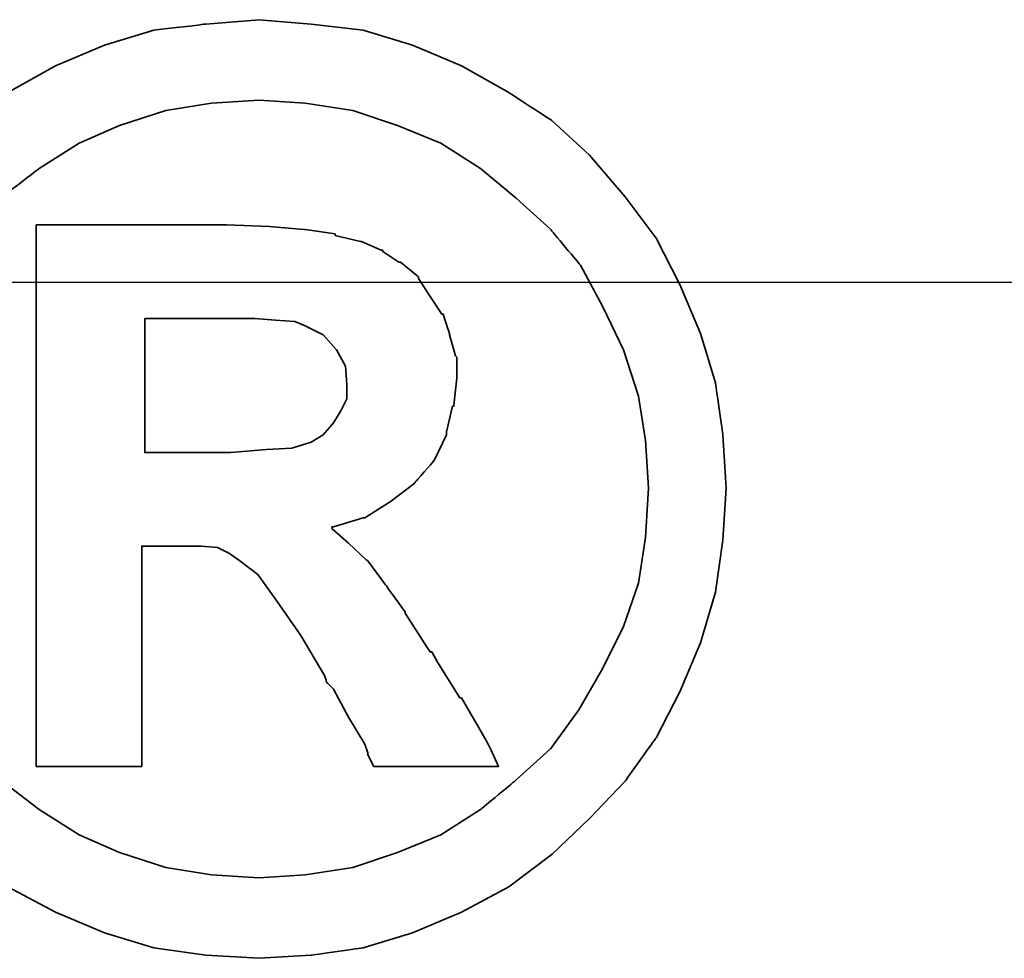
# Model space of a CAD drawing. Header units: millimetres. Extents: x -11 to 266, y -112 to -32.
# Tile 17 of 49: x 190.183 to 190.422, y -91.061 to -90.833. Entities that reach past the tile are written whole.
import ezdxf

# ---------------------------------------------------------------- set-up
doc = ezdxf.new("R2010")
doc.units = ezdxf.units.MM
doc.header["$LTSCALE"] = 0.15
for name, color, linetype in [('DIM', 4, 'CONTINUOUS'), ('layer 1', 7, 'CONTINUOUS'), ('OUT', 3, 'CONTINUOUS')]:
    doc.layers.add(name, color=color, linetype=linetype)

# ---------------------------------------------------------------- blocks, each defined once
blk = doc.blocks.new('TBI MOTION logo(完整正式版)')
at = {"layer": 'layer 1', "color": 22, "lineweight": 35}
for points, knots in [([(-91.89366, 20.43624), (-91.89366, 20.43624), (-91.91351, 20.77862), (-91.91351, 20.77862), (-91.91351, 20.77862), (-91.91351, 20.77862), (-91.96114, 21.11206), (-91.96114, 21.11206), (-91.96114, 21.11206), (-91.96114, 21.11206), (-92.05641, 21.42764), (-92.05641, 21.42764), (-92.05641, 21.42764), (-92.05641, 21.42764), (-92.18939, 21.74124), (-92.18939, 21.74124), (-92.18939, 21.74124), (-92.18939, 21.74124), (-92.34222, 22.03697), (-92.34222, 22.03697), (-92.34222, 22.03697), (-92.34222, 22.03697), (-92.5407, 22.30294), (-92.5407, 22.30294), (-92.5407, 22.30294), (-92.5407, 22.30294), (-92.76895, 22.5689), (-92.76895, 22.5689), (-92.76895, 22.5689), (-92.76895, 22.5689), (-93.00713, 22.78921), (-93.00713, 22.78921), (-93.00713, 22.78921), (-93.00713, 22.78921), (-93.285, 22.96982), (-93.285, 22.96982), (-93.285, 22.96982), (-93.285, 22.96982), (-93.58867, 23.14051), (-93.58867, 23.14051), (-93.58867, 23.14051), (-93.58867, 23.14051), (-93.90227, 23.2735), (-93.90227, 23.2735), (-93.90227, 23.2735), (-93.90227, 23.2735), (-94.21785, 23.36877), (-94.21785, 23.36877), (-94.21785, 23.36877), (-94.21785, 23.36877), (-94.55129, 23.40846), (-94.55129, 23.40846), (-94.55129, 23.40846), (-94.55129, 23.40846), (-94.88474, 23.43625), (-94.88474, 23.43625), (-94.88474, 23.43625), (-94.88474, 23.43625), (-95.22612, 23.40846), (-95.22612, 23.40846), (-95.22612, 23.40846), (-95.22612, 23.40846), (-95.55956, 23.36877), (-95.55956, 23.36877), (-95.55956, 23.36877), (-95.55956, 23.36877), (-95.87515, 23.2735), (-95.87515, 23.2735), (-95.87515, 23.2735), (-95.87515, 23.2735), (-96.18973, 23.14051), (-96.18973, 23.14051), (-96.18973, 23.14051), (-96.18973, 23.14051), (-96.4944, 22.96982), (-96.4944, 22.96982), (-96.4944, 22.96982), (-96.4944, 22.96982), (-96.77028, 22.78921), (-96.77028, 22.78921), (-96.77028, 22.78921), (-96.77028, 22.78921), (-97.00846, 22.5689), (-97.00846, 22.5689), (-97.00846, 22.5689), (-97.00846, 22.5689), (-97.23671, 22.30294), (-97.23671, 22.30294), (-97.23671, 22.30294), (-97.23671, 22.30294), (-97.43618, 22.03697), (-97.43618, 22.03697), (-97.43618, 22.03697), (-97.43618, 22.03697), (-97.58901, 21.74124), (-97.58901, 21.74124), (-97.58901, 21.74124), (-97.58901, 21.74124), (-97.72298, 21.42764), (-97.72298, 21.42764), (-97.72298, 21.42764), (-97.72298, 21.42764), (-97.81825, 21.11206), (-97.81825, 21.11206), (-97.81825, 21.11206), (-97.81825, 21.11206), (-97.86589, 20.77862), (-97.86589, 20.77862), (-97.86589, 20.77862), (-97.86589, 20.77862), (-97.88375, 20.43624), (-97.88375, 20.43624), (-97.88375, 20.43624), (-97.88375, 20.43624), (-97.86589, 20.1028), (-97.86589, 20.1028), (-97.86589, 20.1028), (-97.86589, 20.1028), (-97.81825, 19.77035), (-97.81825, 19.77035), (-97.81825, 19.77035), (-97.81825, 19.77035), (-97.72298, 19.44583), (-97.72298, 19.44583), (-97.72298, 19.44583), (-97.72298, 19.44583), (-97.58901, 19.13224), (-97.58901, 19.13224), (-97.58901, 19.13224), (-97.58901, 19.13224), (-97.43618, 18.83749), (-97.43618, 18.83749), (-97.43618, 18.83749), (-97.43618, 18.83749), (-97.23671, 18.55963), (-97.23671, 18.55963), (-97.23671, 18.55963), (-97.23671, 18.55963), (-97.00846, 18.32145), (-97.00846, 18.32145), (-97.00846, 18.32145), (-97.00846, 18.32145), (-96.77028, 18.0932), (-96.77028, 18.0932), (-96.77028, 18.0932), (-96.77028, 18.0932), (-96.4944, 17.88381), (-96.4944, 17.88381), (-96.4944, 17.88381), (-96.4944, 17.88381), (-96.18973, 17.72205), (-96.18973, 17.72205), (-96.18973, 17.72205), (-96.18973, 17.72205), (-95.87515, 17.58906), (-95.87515, 17.58906), (-95.87515, 17.58906), (-95.87515, 17.58906), (-95.55956, 17.4938), (-95.55956, 17.4938), (-95.55956, 17.4938), (-95.55956, 17.4938), (-95.22612, 17.44616), (-95.22612, 17.44616), (-95.22612, 17.44616), (-95.22612, 17.44616), (-94.88474, 17.42631), (-94.88474, 17.42631), (-94.88474, 17.42631), (-94.88474, 17.42631), (-94.55129, 17.44616), (-94.55129, 17.44616), (-94.55129, 17.44616), (-94.55129, 17.44616), (-94.21785, 17.4938), (-94.21785, 17.4938), (-94.21785, 17.4938), (-94.21785, 17.4938), (-93.90227, 17.58906), (-93.90227, 17.58906), (-93.90227, 17.58906), (-93.90227, 17.58906), (-93.58867, 17.72205), (-93.58867, 17.72205), (-93.58867, 17.72205), (-93.58867, 17.72205), (-93.285, 17.88381), (-93.285, 17.88381), (-93.285, 17.88381), (-93.285, 17.88381), (-93.00713, 18.0932), (-93.00713, 18.0932), (-93.00713, 18.0932), (-93.00713, 18.0932), (-92.76895, 18.32145), (-92.76895, 18.32145), (-92.76895, 18.32145), (-92.76895, 18.32145), (-92.5407, 18.55963), (-92.5407, 18.55963), (-92.5407, 18.55963), (-92.5407, 18.55963), (-92.34222, 18.83749), (-92.34222, 18.83749), (-92.34222, 18.83749), (-92.34222, 18.83749), (-92.18939, 19.13224), (-92.18939, 19.13224), (-92.18939, 19.13224), (-92.18939, 19.13224), (-92.05641, 19.44583), (-92.05641, 19.44583), (-92.05641, 19.44583), (-92.05641, 19.44583), (-91.96114, 19.77035), (-91.96114, 19.77035), (-91.96114, 19.77035), (-91.96114, 19.77035), (-91.91351, 20.1028), (-91.91351, 20.1028), (-91.91351, 20.1028), (-91.91351, 20.1028), (-91.89366, 20.43624), (-91.89366, 20.43624)], [0, 0, 0, 0, 0.0178571, 0.0178571, 0.0178571, 0.0178572, 0.0357143, 0.0357143, 0.0357143, 0.0357143, 0.0535714, 0.0535714, 0.0535714, 0.0535714, 0.0714286, 0.0714286, 0.0714286, 0.0714286, 0.0892857, 0.0892857, 0.0892857, 0.0892857, 0.1071429, 0.1071429, 0.1071429, 0.1071429, 0.125, 0.125, 0.125, 0.125, 0.1428571, 0.1428571, 0.1428571, 0.1428572, 0.1607143, 0.1607143, 0.1607143, 0.1607143, 0.1785714, 0.1785714, 0.1785714, 0.1785714, 0.1964286, 0.1964286, 0.1964286, 0.1964286, 0.2142857, 0.2142857, 0.2142857, 0.2142857, 0.2321429, 0.2321429, 0.2321429, 0.2321429, 0.25, 0.25, 0.25, 0.25, 0.2678571, 0.2678571, 0.2678571, 0.2678572, 0.2857143, 0.2857143, 0.2857143, 0.2857143, 0.3035714, 0.3035714, 0.3035714, 0.3035714, 0.3214286, 0.3214286, 0.3214286, 0.3214286, 0.3392857, 0.3392857, 0.3392857, 0.3392857, 0.3571429, 0.3571429, 0.3571429, 0.3571429, 0.375, 0.375, 0.375, 0.375, 0.3928571, 0.3928571, 0.3928571, 0.3928572, 0.4107143, 0.4107143, 0.4107143, 0.4107143, 0.4285714, 0.4285714, 0.4285714, 0.4285714, 0.4464286, 0.4464286, 0.4464286, 0.4464286, 0.4642857, 0.4642857, 0.4642857, 0.4642857, 0.4821429, 0.4821429, 0.4821429, 0.4821429, 0.5, 0.5, 0.5, 0.5, 0.5178571, 0.5178571, 0.5178571, 0.5178572, 0.5357143, 0.5357143, 0.5357143, 0.5357143, 0.5535714, 0.5535714, 0.5535714, 0.5535714, 0.5714286, 0.5714286, 0.5714286, 0.5714286, 0.5892857, 0.5892857, 0.5892857, 0.5892857, 0.6071429, 0.6071429, 0.6071429, 0.6071429, 0.625, 0.625, 0.625, 0.625, 0.6428571, 0.6428571, 0.6428571, 0.6428572, 0.6607143, 0.6607143, 0.6607143, 0.6607143, 0.6785714, 0.6785714, 0.6785714, 0.6785714, 0.6964286, 0.6964286, 0.6964286, 0.6964286, 0.7142857, 0.7142857, 0.7142857, 0.7142857, 0.7321429, 0.7321429, 0.7321429, 0.7321429, 0.75, 0.75, 0.75, 0.75, 0.7678571, 0.7678571, 0.7678571, 0.7678572, 0.7857143, 0.7857143, 0.7857143, 0.7857143, 0.8035714, 0.8035714, 0.8035714, 0.8035714, 0.8214286, 0.8214286, 0.8214286, 0.8214286, 0.8392857, 0.8392857, 0.8392857, 0.8392857, 0.8571429, 0.8571429, 0.8571429, 0.8571429, 0.875, 0.875, 0.875, 0.875, 0.8928571, 0.8928571, 0.8928571, 0.8928572, 0.9107143, 0.9107143, 0.9107143, 0.9107143, 0.9285714, 0.9285714, 0.9285714, 0.9285714, 0.9464286, 0.9464286, 0.9464286, 0.9464286, 0.9642857, 0.9642857, 0.9642857, 0.9642857, 0.9821429, 0.9821429, 0.9821429, 0.9821429, 1, 1, 1, 1]), ([(-92.38986, 20.43624), (-92.38986, 20.43624), (-92.40871, 20.74091), (-92.40871, 20.74091), (-92.40871, 20.74091), (-92.40871, 20.74091), (-92.45536, 21.02672), (-92.45536, 21.02672), (-92.45536, 21.02672), (-92.45536, 21.02672), (-92.55063, 21.32245), (-92.55063, 21.32245), (-92.55063, 21.32245), (-92.55063, 21.32245), (-92.68361, 21.59833), (-92.68361, 21.59833), (-92.68361, 21.59833), (-92.68361, 21.59833), (-92.82651, 21.86429), (-92.82651, 21.86429), (-92.82651, 21.86429), (-92.82651, 21.86429), (-93.01705, 22.09255), (-93.01705, 22.09255), (-93.01705, 22.09255), (-93.01705, 22.09255), (-93.23736, 22.29301), (-93.23736, 22.29301), (-93.23736, 22.29301), (-93.23736, 22.29301), (-93.46561, 22.48355), (-93.46561, 22.48355), (-93.46561, 22.48355), (-93.46561, 22.48355), (-93.72165, 22.6463), (-93.72165, 22.6463), (-93.72165, 22.6463), (-93.72165, 22.6463), (-93.99754, 22.75944), (-93.99754, 22.75944), (-93.99754, 22.75944), (-93.99754, 22.75944), (-94.28335, 22.85471), (-94.28335, 22.85471), (-94.28335, 22.85471), (-94.28335, 22.85471), (-94.589, 22.90234), (-94.589, 22.90234), (-94.589, 22.90234), (-94.589, 22.90234), (-94.88474, 22.92219), (-94.88474, 22.92219), (-94.88474, 22.92219), (-94.88474, 22.92219), (-95.1894, 22.90234), (-95.1894, 22.90234), (-95.1894, 22.90234), (-95.1894, 22.90234), (-95.48315, 22.85471), (-95.48315, 22.85471), (-95.48315, 22.85471), (-95.48315, 22.85471), (-95.77988, 22.75944), (-95.77988, 22.75944), (-95.77988, 22.75944), (-95.77988, 22.75944), (-96.03691, 22.6463), (-96.03691, 22.6463), (-96.03691, 22.6463), (-96.03691, 22.6463), (-96.29394, 22.48355), (-96.29394, 22.48355), (-96.29394, 22.48355), (-96.29394, 22.48355), (-96.54203, 22.29301), (-96.54203, 22.29301), (-96.54203, 22.29301), (-96.54203, 22.29301), (-96.75937, 22.09255), (-96.75937, 22.09255), (-96.75937, 22.09255), (-96.75937, 22.09255), (-96.9509, 21.86429), (-96.9509, 21.86429), (-96.9509, 21.86429), (-96.9509, 21.86429), (-97.0938, 21.59833), (-97.0938, 21.59833), (-97.0938, 21.59833), (-97.0938, 21.59833), (-97.21686, 21.32245), (-97.21686, 21.32245), (-97.21686, 21.32245), (-97.21686, 21.32245), (-97.32206, 21.02672), (-97.32206, 21.02672), (-97.32206, 21.02672), (-97.32206, 21.02672), (-97.36076, 20.74091), (-97.36076, 20.74091), (-97.36076, 20.74091), (-97.36076, 20.74091), (-97.37961, 20.43624), (-97.37961, 20.43624), (-97.37961, 20.43624), (-97.37961, 20.43624), (-97.36076, 20.12165), (-97.36076, 20.12165), (-97.36076, 20.12165), (-97.36076, 20.12165), (-97.32206, 19.82791), (-97.32206, 19.82791), (-97.32206, 19.82791), (-97.32206, 19.82791), (-97.21686, 19.55102), (-97.21686, 19.55102), (-97.21686, 19.55102), (-97.21686, 19.55102), (-97.0938, 19.28407), (-97.0938, 19.28407), (-97.0938, 19.28407), (-97.0938, 19.28407), (-96.94098, 19.01811), (-96.94098, 19.01811), (-96.94098, 19.01811), (-96.94098, 19.01811), (-96.75937, 18.77001), (-96.75937, 18.77001), (-96.75937, 18.77001), (-96.75937, 18.77001), (-96.54203, 18.56955), (-96.54203, 18.56955), (-96.54203, 18.56955), (-96.54203, 18.56955), (-96.29394, 18.37901), (-96.29394, 18.37901), (-96.29394, 18.37901), (-96.29394, 18.37901), (-96.03691, 18.21725), (-96.03691, 18.21725), (-96.03691, 18.21725), (-96.03691, 18.21725), (-95.77988, 18.10412), (-95.77988, 18.10412), (-95.77988, 18.10412), (-95.77988, 18.10412), (-95.48315, 18.00786), (-95.48315, 18.00786), (-95.48315, 18.00786), (-95.48315, 18.00786), (-95.1894, 17.96022), (-95.1894, 17.96022), (-95.1894, 17.96022), (-95.1894, 17.96022), (-94.88474, 17.94137), (-94.88474, 17.94137), (-94.88474, 17.94137), (-94.88474, 17.94137), (-94.589, 17.96022), (-94.589, 17.96022), (-94.589, 17.96022), (-94.589, 17.96022), (-94.28335, 18.00786), (-94.28335, 18.00786), (-94.28335, 18.00786), (-94.28335, 18.00786), (-93.99754, 18.10412), (-93.99754, 18.10412), (-93.99754, 18.10412), (-93.99754, 18.10412), (-93.72165, 18.21725), (-93.72165, 18.21725), (-93.72165, 18.21725), (-93.72165, 18.21725), (-93.46561, 18.37901), (-93.46561, 18.37901), (-93.46561, 18.37901), (-93.46561, 18.37901), (-93.23736, 18.56955), (-93.23736, 18.56955), (-93.23736, 18.56955), (-93.23736, 18.56955), (-93.01705, 18.77001), (-93.01705, 18.77001), (-93.01705, 18.77001), (-93.01705, 18.77001), (-92.83644, 19.01811), (-92.83644, 19.01811), (-92.83644, 19.01811), (-92.83644, 19.01811), (-92.68361, 19.28407), (-92.68361, 19.28407), (-92.68361, 19.28407), (-92.68361, 19.28407), (-92.55063, 19.55102), (-92.55063, 19.55102), (-92.55063, 19.55102), (-92.55063, 19.55102), (-92.45536, 19.82791), (-92.45536, 19.82791), (-92.45536, 19.82791), (-92.45536, 19.82791), (-92.40871, 20.12165), (-92.40871, 20.12165), (-92.40871, 20.12165), (-92.40871, 20.12165), (-92.38986, 20.43624), (-92.38986, 20.43624)], [0, 0, 0, 0, 0.0192308, 0.0192308, 0.0192308, 0.0192308, 0.0384615, 0.0384615, 0.0384615, 0.0384615, 0.0576923, 0.0576923, 0.0576923, 0.0576923, 0.0769231, 0.0769231, 0.0769231, 0.0769231, 0.0961538, 0.0961538, 0.0961538, 0.0961539, 0.1153846, 0.1153846, 0.1153846, 0.1153846, 0.1346154, 0.1346154, 0.1346154, 0.1346154, 0.1538462, 0.1538462, 0.1538462, 0.1538462, 0.1730769, 0.1730769, 0.1730769, 0.1730769, 0.1923077, 0.1923077, 0.1923077, 0.1923077, 0.2115385, 0.2115385, 0.2115385, 0.2115385, 0.2307692, 0.2307692, 0.2307692, 0.2307692, 0.25, 0.25, 0.25, 0.25, 0.2692308, 0.2692308, 0.2692308, 0.2692308, 0.2884615, 0.2884615, 0.2884615, 0.2884615, 0.3076923, 0.3076923, 0.3076923, 0.3076923, 0.3269231, 0.3269231, 0.3269231, 0.3269231, 0.3461538, 0.3461538, 0.3461538, 0.3461539, 0.3653846, 0.3653846, 0.3653846, 0.3653846, 0.3846154, 0.3846154, 0.3846154, 0.3846154, 0.4038462, 0.4038462, 0.4038462, 0.4038462, 0.4230769, 0.4230769, 0.4230769, 0.4230769, 0.4423077, 0.4423077, 0.4423077, 0.4423077, 0.4615385, 0.4615385, 0.4615385, 0.4615385, 0.4807692, 0.4807692, 0.4807692, 0.4807692, 0.5, 0.5, 0.5, 0.5, 0.5192308, 0.5192308, 0.5192308, 0.5192308, 0.5384615, 0.5384615, 0.5384615, 0.5384615, 0.5576923, 0.5576923, 0.5576923, 0.5576923, 0.5769231, 0.5769231, 0.5769231, 0.5769231, 0.5961538, 0.5961538, 0.5961538, 0.5961539, 0.6153846, 0.6153846, 0.6153846, 0.6153846, 0.6346154, 0.6346154, 0.6346154, 0.6346154, 0.6538462, 0.6538462, 0.6538462, 0.6538462, 0.6730769, 0.6730769, 0.6730769, 0.6730769, 0.6923077, 0.6923077, 0.6923077, 0.6923077, 0.7115385, 0.7115385, 0.7115385, 0.7115385, 0.7307692, 0.7307692, 0.7307692, 0.7307692, 0.75, 0.75, 0.75, 0.75, 0.7692308, 0.7692308, 0.7692308, 0.7692308, 0.7884615, 0.7884615, 0.7884615, 0.7884615, 0.8076923, 0.8076923, 0.8076923, 0.8076923, 0.8269231, 0.8269231, 0.8269231, 0.8269231, 0.8461538, 0.8461538, 0.8461538, 0.8461539, 0.8653846, 0.8653846, 0.8653846, 0.8653846, 0.8846154, 0.8846154, 0.8846154, 0.8846154, 0.9038462, 0.9038462, 0.9038462, 0.9038462, 0.9230769, 0.9230769, 0.9230769, 0.9230769, 0.9423077, 0.9423077, 0.9423077, 0.9423077, 0.9615385, 0.9615385, 0.9615385, 0.9615385, 0.9807692, 0.9807692, 0.9807692, 0.9807692, 1, 1, 1, 1]), ([(-96.31279, 18.7323), (-96.31279, 18.7323), (-96.31279, 18.77001), (-96.31279, 18.77001), (-96.31279, 18.77001), (-96.31279, 18.77001), (-96.31279, 18.87422), (-96.31279, 18.87422), (-96.31279, 18.87422), (-96.31279, 18.87422), (-96.31279, 19.04689), (-96.31279, 19.04689), (-96.31279, 19.04689), (-96.31279, 19.04689), (-96.31279, 19.25529), (-96.31279, 19.25529), (-96.31279, 19.25529), (-96.31279, 19.25529), (-96.31279, 19.5024), (-96.31279, 19.5024), (-96.31279, 19.5024), (-96.31279, 19.5024), (-96.31279, 19.77035), (-96.31279, 19.77035), (-96.31279, 19.77035), (-96.31279, 19.77035), (-96.31279, 20.37868), (-96.31279, 20.37868), (-96.31279, 20.37868), (-96.31279, 20.37868), (-96.31279, 20.98801), (-96.31279, 20.98801), (-96.31279, 20.98801), (-96.31279, 20.98801), (-96.31279, 21.27482), (-96.31279, 21.27482), (-96.31279, 21.27482), (-96.31279, 21.27482), (-96.31279, 21.52291), (-96.31279, 21.52291), (-96.31279, 21.52291), (-96.31279, 21.52291), (-96.31279, 21.75017), (-96.31279, 21.75017), (-96.31279, 21.75017), (-96.31279, 21.75017), (-96.31279, 21.90399), (-96.31279, 21.90399), (-96.31279, 21.90399), (-96.31279, 21.90399), (-96.31279, 22.0072), (-96.31279, 22.0072), (-96.31279, 22.0072), (-96.31279, 22.0072), (-96.31279, 22.04689), (-96.31279, 22.04689), (-96.31279, 22.04689), (-96.31279, 22.04689), (-96.31279, 22.12232), (-96.31279, 22.12232), (-96.31279, 22.12232), (-96.31279, 22.12232), (-96.2463, 22.12232), (-96.2463, 22.12232), (-96.2463, 22.12232), (-96.2463, 22.12232), (-96.22645, 22.12232), (-96.22645, 22.12232), (-96.22645, 22.12232), (-96.22645, 22.12232), (-96.18973, 22.12232), (-96.18973, 22.12232), (-96.18973, 22.12232), (-96.18973, 22.12232), (-96.05576, 22.12232), (-96.05576, 22.12232), (-96.05576, 22.12232), (-96.05576, 22.12232), (-95.87515, 22.12232), (-95.87515, 22.12232), (-95.87515, 22.12232), (-95.87515, 22.12232), (-95.66476, 22.12232), (-95.66476, 22.12232), (-95.66476, 22.12232), (-95.66476, 22.12232), (-95.44643, 22.12232), (-95.44643, 22.12232), (-95.44643, 22.12232), (-95.44643, 22.12232), (-95.27375, 22.12232), (-95.27375, 22.12232), (-95.27375, 22.12232), (-95.27375, 22.12232), (-95.15963, 22.12232), (-95.15963, 22.12232), (-95.15963, 22.12232), (-95.15963, 22.12232), (-95.12291, 22.12232), (-95.12291, 22.12232), (-95.12291, 22.12232), (-95.12291, 22.12232), (-95.10306, 22.12232), (-95.10306, 22.12232), (-95.10306, 22.12232), (-95.10306, 22.12232), (-95.09314, 22.12232), (-95.09314, 22.12232), (-95.09314, 22.12232), (-95.09314, 22.12232), (-94.81725, 22.1124), (-94.81725, 22.1124), (-94.81725, 22.1124), (-94.81725, 22.1124), (-94.59893, 22.09255), (-94.59893, 22.09255), (-94.59893, 22.09255), (-94.59893, 22.09255), (-94.589, 22.09255), (-94.589, 22.09255), (-94.589, 22.09255), (-94.589, 22.09255), (-94.39846, 22.06476), (-94.39846, 22.06476), (-94.39846, 22.06476), (-94.39846, 22.06476), (-94.39846, 22.05483), (-94.39846, 22.05483), (-94.39846, 22.05483), (-94.39846, 22.05483), (-94.23571, 22.01713), (-94.23571, 22.01713), (-94.23571, 22.01713), (-94.23571, 22.01713), (-94.22777, 22.01713), (-94.22777, 22.01713), (-94.22777, 22.01713), (-94.22777, 22.01713), (-94.10273, 21.96056), (-94.10273, 21.96056), (-94.10273, 21.96056), (-94.10273, 21.96056), (-94.09281, 21.96056), (-94.09281, 21.96056), (-94.09281, 21.96056), (-94.09281, 21.96056), (-94.09281, 21.95162), (-94.09281, 21.95162), (-94.09281, 21.95162), (-94.09281, 21.95162), (-93.9896, 21.88415), (-93.9896, 21.88415), (-93.9896, 21.88415), (-93.9896, 21.88415), (-93.97868, 21.88415), (-93.97868, 21.88415), (-93.97868, 21.88415), (-93.97868, 21.88415), (-93.87448, 21.79781), (-93.87448, 21.79781), (-93.87448, 21.79781), (-93.87448, 21.79781), (-93.86456, 21.78888), (-93.86456, 21.78888), (-93.86456, 21.78888), (-93.86456, 21.78888), (-93.86456, 21.77895), (-93.86456, 21.77895), (-93.86456, 21.77895), (-93.86456, 21.77895), (-93.78913, 21.66483), (-93.78913, 21.66483), (-93.78913, 21.66483), (-93.78913, 21.66483), (-93.71371, 21.5507), (-93.71371, 21.5507), (-93.71371, 21.5507), (-93.71371, 21.5507), (-93.7028, 21.5507), (-93.7028, 21.5507), (-93.7028, 21.5507), (-93.7028, 21.5507), (-93.7028, 21.54078), (-93.7028, 21.54078), (-93.7028, 21.54078), (-93.7028, 21.54078), (-93.66608, 21.42764), (-93.66608, 21.42764), (-93.66608, 21.42764), (-93.66608, 21.42764), (-93.66608, 21.41772), (-93.66608, 21.41772), (-93.66608, 21.41772), (-93.66608, 21.41772), (-93.62638, 21.28474), (-93.62638, 21.28474), (-93.62638, 21.28474), (-93.62638, 21.28474), (-93.61844, 21.27482), (-93.61844, 21.27482), (-93.61844, 21.27482), (-93.61844, 21.27482), (-93.61844, 21.14977), (-93.61844, 21.14977), (-93.61844, 21.14977), (-93.61844, 21.14977), (-93.61844, 21.14183), (-93.61844, 21.14183), (-93.61844, 21.14183), (-93.61844, 21.14183), (-93.6363, 20.96915), (-93.6363, 20.96915), (-93.6363, 20.96915), (-93.6363, 20.96915), (-93.6363, 20.96122), (-93.6363, 20.96122), (-93.6363, 20.96122), (-93.6363, 20.96122), (-93.64623, 20.96122), (-93.64623, 20.96122), (-93.64623, 20.96122), (-93.64623, 20.96122), (-93.68493, 20.79847), (-93.68493, 20.79847), (-93.68493, 20.79847), (-93.68493, 20.79847), (-93.68493, 20.78854), (-93.68493, 20.78854), (-93.68493, 20.78854), (-93.68493, 20.78854), (-93.68493, 20.77862), (-93.68493, 20.77862), (-93.68493, 20.77862), (-93.68493, 20.77862), (-93.76135, 20.61785), (-93.76135, 20.61785), (-93.76135, 20.61785), (-93.76135, 20.61785), (-93.76929, 20.60693), (-93.76929, 20.60693), (-93.76929, 20.60693), (-93.76929, 20.60693), (-93.8844, 20.47495), (-93.8844, 20.47495), (-93.8844, 20.47495), (-93.8844, 20.47495), (-93.89433, 20.46502), (-93.89433, 20.46502), (-93.89433, 20.46502), (-93.89433, 20.46502), (-94.04517, 20.34991), (-94.04517, 20.34991), (-94.04517, 20.34991), (-94.04517, 20.34991), (-94.05509, 20.34197), (-94.05509, 20.34197), (-94.05509, 20.34197), (-94.05509, 20.34197), (-94.20792, 20.2467), (-94.20792, 20.2467), (-94.20792, 20.2467), (-94.20792, 20.2467), (-94.21785, 20.2467), (-94.21785, 20.2467), (-94.21785, 20.2467), (-94.21785, 20.2467), (-94.40839, 20.18913), (-94.40839, 20.18913), (-94.40839, 20.18913), (-94.40839, 20.18913), (-94.41831, 20.18913), (-94.41831, 20.18913), (-94.41831, 20.18913), (-94.41831, 20.18913), (-94.41831, 20.17921), (-94.41831, 20.17921), (-94.41831, 20.17921), (-94.41831, 20.17921), (-94.31312, 20.08394), (-94.31312, 20.08394), (-94.31312, 20.08394), (-94.31312, 20.08394), (-94.198, 19.97875), (-94.198, 19.97875), (-94.198, 19.97875), (-94.198, 19.97875), (-94.18907, 19.97081), (-94.18907, 19.97081), (-94.18907, 19.97081), (-94.18907, 19.97081), (-94.07494, 19.81798), (-94.07494, 19.81798), (-94.07494, 19.81798), (-94.07494, 19.81798), (-93.9499, 19.6453), (-93.9499, 19.6453), (-93.9499, 19.6453), (-93.9499, 19.6453), (-93.9499, 19.63736), (-93.9499, 19.63736), (-93.9499, 19.63736), (-93.9499, 19.63736), (-93.80799, 19.41705), (-93.80799, 19.41705), (-93.80799, 19.41705), (-93.80799, 19.41705), (-93.78913, 19.38828), (-93.78913, 19.38828), (-93.78913, 19.38828), (-93.78913, 19.38828), (-93.77921, 19.38828), (-93.77921, 19.38828), (-93.77921, 19.38828), (-93.77921, 19.38828), (-93.7415, 19.32178), (-93.7415, 19.32178), (-93.7415, 19.32178), (-93.7415, 19.32178), (-93.59859, 19.09353), (-93.59859, 19.09353), (-93.59859, 19.09353), (-93.59859, 19.09353), (-93.58867, 19.09353), (-93.58867, 19.09353), (-93.58867, 19.09353), (-93.58867, 19.09353), (-93.45569, 18.86528), (-93.45569, 18.86528), (-93.45569, 18.86528), (-93.45569, 18.86528), (-93.41798, 18.7978), (-93.41798, 18.7978), (-93.41798, 18.7978), (-93.41798, 18.7978), (-93.39813, 18.76009), (-93.39813, 18.76009), (-93.39813, 18.76009), (-93.39813, 18.76009), (-93.3505, 18.6549), (-93.3505, 18.6549), (-93.3505, 18.6549), (-93.3505, 18.6549), (-93.45569, 18.6549), (-93.45569, 18.6549), (-93.45569, 18.6549), (-93.45569, 18.6549), (-93.47454, 18.6549), (-93.47454, 18.6549), (-93.47454, 18.6549), (-93.47454, 18.6549), (-93.56088, 18.6549), (-93.56088, 18.6549), (-93.56088, 18.6549), (-93.56088, 18.6549), (-93.78913, 18.6549), (-93.78913, 18.6549), (-93.78913, 18.6549), (-93.78913, 18.6549), (-94.01738, 18.6549), (-94.01738, 18.6549), (-94.01738, 18.6549), (-94.01738, 18.6549), (-94.09281, 18.6549), (-94.09281, 18.6549), (-94.09281, 18.6549), (-94.09281, 18.6549), (-94.11265, 18.6549), (-94.11265, 18.6549), (-94.11265, 18.6549), (-94.11265, 18.6549), (-94.15036, 18.6549), (-94.15036, 18.6549), (-94.15036, 18.6549), (-94.15036, 18.6549), (-94.17021, 18.69459), (-94.17021, 18.69459), (-94.17021, 18.69459), (-94.17021, 18.69459), (-94.18907, 18.7323), (-94.18907, 18.7323), (-94.18907, 18.7323), (-94.18907, 18.7323), (-94.18907, 18.74223), (-94.18907, 18.74223), (-94.18907, 18.74223), (-94.18907, 18.74223), (-94.20792, 18.7978), (-94.20792, 18.7978), (-94.20792, 18.7978), (-94.20792, 18.7978), (-94.31312, 18.97048), (-94.31312, 18.97048), (-94.31312, 18.97048), (-94.31312, 18.97048), (-94.40839, 19.1501), (-94.40839, 19.1501), (-94.40839, 19.1501), (-94.40839, 19.1501), (-94.4461, 19.1888), (-94.4461, 19.1888), (-94.4461, 19.1888), (-94.4461, 19.1888), (-94.45602, 19.19873), (-94.45602, 19.19873), (-94.45602, 19.19873), (-94.45602, 19.19873), (-94.45602, 19.20766), (-94.45602, 19.20766), (-94.45602, 19.20766), (-94.45602, 19.20766), (-94.46595, 19.23644), (-94.46595, 19.23644), (-94.46595, 19.23644), (-94.46595, 19.23644), (-94.61679, 19.49347), (-94.61679, 19.49347), (-94.61679, 19.49347), (-94.61679, 19.49347), (-94.76962, 19.7118), (-94.76962, 19.7118), (-94.76962, 19.7118), (-94.76962, 19.7118), (-94.89268, 19.88447), (-94.89268, 19.88447), (-94.89268, 19.88447), (-94.89268, 19.88447), (-95.00779, 19.97081), (-95.00779, 19.97081), (-95.00779, 19.97081), (-95.00779, 19.97081), (-95.07528, 20.01845), (-95.07528, 20.01845), (-95.07528, 20.01845), (-95.07528, 20.01845), (-95.1507, 20.05616), (-95.1507, 20.05616), (-95.1507, 20.05616), (-95.1507, 20.05616), (-95.2549, 20.06608), (-95.2549, 20.06608), (-95.2549, 20.06608), (-95.2549, 20.06608), (-95.38887, 20.06608), (-95.38887, 20.06608), (-95.38887, 20.06608), (-95.38887, 20.06608), (-95.40872, 20.06608), (-95.40872, 20.06608), (-95.40872, 20.06608), (-95.40872, 20.06608), (-95.42658, 20.06608), (-95.42658, 20.06608), (-95.42658, 20.06608), (-95.42658, 20.06608), (-95.5417, 20.06608), (-95.5417, 20.06608), (-95.5417, 20.06608), (-95.5417, 20.06608), (-95.63697, 20.06608), (-95.63697, 20.06608), (-95.63697, 20.06608), (-95.63697, 20.06608), (-95.63697, 19.99761), (-95.63697, 19.99761), (-95.63697, 19.99761), (-95.63697, 19.99761), (-95.63697, 19.92318), (-95.63697, 19.92318), (-95.63697, 19.92318), (-95.63697, 19.92318), (-95.63697, 19.69294), (-95.63697, 19.69294), (-95.63697, 19.69294), (-95.63697, 19.69294), (-95.63697, 19.44583), (-95.63697, 19.44583), (-95.63697, 19.44583), (-95.63697, 19.44583), (-95.63697, 19.17888), (-95.63697, 19.17888), (-95.63697, 19.17888), (-95.63697, 19.17888), (-95.63697, 18.96055), (-95.63697, 18.96055), (-95.63697, 18.96055), (-95.63697, 18.96055), (-95.63697, 18.87422), (-95.63697, 18.87422), (-95.63697, 18.87422), (-95.63697, 18.87422), (-95.63697, 18.80773), (-95.63697, 18.80773), (-95.63697, 18.80773), (-95.63697, 18.80773), (-95.63697, 18.75017), (-95.63697, 18.75017), (-95.63697, 18.75017), (-95.63697, 18.75017), (-95.63697, 18.7323), (-95.63697, 18.7323), (-95.63697, 18.7323), (-95.63697, 18.7323), (-95.63697, 18.6549), (-95.63697, 18.6549), (-95.63697, 18.6549), (-95.63697, 18.6549), (-95.70247, 18.6549), (-95.70247, 18.6549), (-95.70247, 18.6549), (-95.70247, 18.6549), (-95.72232, 18.6549), (-95.72232, 18.6549), (-95.72232, 18.6549), (-95.72232, 18.6549), (-95.77988, 18.6549), (-95.77988, 18.6549), (-95.77988, 18.6549), (-95.77988, 18.6549), (-95.97835, 18.6549), (-95.97835, 18.6549), (-95.97835, 18.6549), (-95.97835, 18.6549), (-96.15103, 18.6549), (-96.15103, 18.6549), (-96.15103, 18.6549), (-96.15103, 18.6549), (-96.2076, 18.6549), (-96.2076, 18.6549), (-96.2076, 18.6549), (-96.2076, 18.6549), (-96.2463, 18.6549), (-96.2463, 18.6549), (-96.2463, 18.6549), (-96.2463, 18.6549), (-96.31279, 18.6549), (-96.31279, 18.6549), (-96.31279, 18.6549), (-96.31279, 18.6549), (-96.31279, 18.7323), (-96.31279, 18.7323)], [0, 0, 0, 0, 0.0074074, 0.0074074, 0.0074074, 0.0074074, 0.0148148, 0.0148148, 0.0148148, 0.0148148, 0.0222222, 0.0222222, 0.0222222, 0.0222222, 0.0296296, 0.0296296, 0.0296296, 0.0296296, 0.037037, 0.037037, 0.037037, 0.037037, 0.0444444, 0.0444444, 0.0444444, 0.0444445, 0.0518519, 0.0518519, 0.0518519, 0.0518519, 0.0592593, 0.0592593, 0.0592593, 0.0592593, 0.0666667, 0.0666667, 0.0666667, 0.0666667, 0.0740741, 0.0740741, 0.0740741, 0.0740741, 0.0814815, 0.0814815, 0.0814815, 0.0814815, 0.0888889, 0.0888889, 0.0888889, 0.0888889, 0.0962963, 0.0962963, 0.0962963, 0.0962963, 0.1037037, 0.1037037, 0.1037037, 0.1037037, 0.1111111, 0.1111111, 0.1111111, 0.1111111, 0.1185185, 0.1185185, 0.1185185, 0.1185185, 0.1259259, 0.1259259, 0.1259259, 0.1259259, 0.1333333, 0.1333333, 0.1333333, 0.1333333, 0.1407407, 0.1407407, 0.1407407, 0.1407408, 0.1481481, 0.1481481, 0.1481481, 0.1481482, 0.1555556, 0.1555556, 0.1555556, 0.1555556, 0.162963, 0.162963, 0.162963, 0.162963, 0.1703704, 0.1703704, 0.1703704, 0.1703704, 0.1777778, 0.1777778, 0.1777778, 0.1777778, 0.1851852, 0.1851852, 0.1851852, 0.1851852, 0.1925926, 0.1925926, 0.1925926, 0.1925926, 0.2, 0.2, 0.2, 0.2, 0.2074074, 0.2074074, 0.2074074, 0.2074074, 0.2148148, 0.2148148, 0.2148148, 0.2148148, 0.2222222, 0.2222222, 0.2222222, 0.2222222, 0.2296296, 0.2296296, 0.2296296, 0.2296296, 0.237037, 0.237037, 0.237037, 0.237037, 0.2444444, 0.2444444, 0.2444444, 0.2444445, 0.2518519, 0.2518519, 0.2518519, 0.2518519, 0.2592593, 0.2592593, 0.2592593, 0.2592593, 0.2666667, 0.2666667, 0.2666667, 0.2666667, 0.2740741, 0.2740741, 0.2740741, 0.2740741, 0.2814815, 0.2814815, 0.2814815, 0.2814815, 0.2888889, 0.2888889, 0.2888889, 0.2888889, 0.2962963, 0.2962963, 0.2962963, 0.2962963, 0.3037037, 0.3037037, 0.3037037, 0.3037037, 0.3111111, 0.3111111, 0.3111111, 0.3111111, 0.3185185, 0.3185185, 0.3185185, 0.3185185, 0.3259259, 0.3259259, 0.3259259, 0.3259259, 0.3333333, 0.3333333, 0.3333333, 0.3333333, 0.3407407, 0.3407407, 0.3407407, 0.3407408, 0.3481481, 0.3481481, 0.3481481, 0.3481482, 0.3555556, 0.3555556, 0.3555556, 0.3555556, 0.362963, 0.362963, 0.362963, 0.362963, 0.3703704, 0.3703704, 0.3703704, 0.3703704, 0.3777778, 0.3777778, 0.3777778, 0.3777778, 0.3851852, 0.3851852, 0.3851852, 0.3851852, 0.3925926, 0.3925926, 0.3925926, 0.3925926, 0.4, 0.4, 0.4, 0.4, 0.4074074, 0.4074074, 0.4074074, 0.4074074, 0.4148148, 0.4148148, 0.4148148, 0.4148148, 0.4222222, 0.4222222, 0.4222222, 0.4222222, 0.4296296, 0.4296296, 0.4296296, 0.4296296, 0.437037, 0.437037, 0.437037, 0.437037, 0.4444444, 0.4444444, 0.4444444, 0.4444445, 0.4518519, 0.4518519, 0.4518519, 0.4518519, 0.4592593, 0.4592593, 0.4592593, 0.4592593, 0.4666667, 0.4666667, 0.4666667, 0.4666667, 0.4740741, 0.4740741, 0.4740741, 0.4740741, 0.4814815, 0.4814815, 0.4814815, 0.4814815, 0.4888889, 0.4888889, 0.4888889, 0.4888889, 0.4962963, 0.4962963, 0.4962963, 0.4962963, 0.5037037, 0.5037037, 0.5037037, 0.5037037, 0.5111111, 0.5111111, 0.5111111, 0.5111111, 0.5185185, 0.5185185, 0.5185185, 0.5185185, 0.5259259, 0.5259259, 0.5259259, 0.5259259, 0.5333333, 0.5333333, 0.5333333, 0.5333333, 0.5407407, 0.5407407, 0.5407407, 0.5407408, 0.5481481, 0.5481481, 0.5481481, 0.5481482, 0.5555556, 0.5555556, 0.5555556, 0.5555556, 0.562963, 0.562963, 0.562963, 0.562963, 0.5703704, 0.5703704, 0.5703704, 0.5703704, 0.5777778, 0.5777778, 0.5777778, 0.5777778, 0.5851852, 0.5851852, 0.5851852, 0.5851852, 0.5925926, 0.5925926, 0.5925926, 0.5925926, 0.6, 0.6, 0.6, 0.6, 0.6074074, 0.6074074, 0.6074074, 0.6074074, 0.6148148, 0.6148148, 0.6148148, 0.6148148, 0.6222222, 0.6222222, 0.6222222, 0.6222222, 0.6296296, 0.6296296, 0.6296296, 0.6296296, 0.637037, 0.637037, 0.637037, 0.637037, 0.6444444, 0.6444444, 0.6444444, 0.6444445, 0.6518519, 0.6518519, 0.6518519, 0.6518519, 0.6592593, 0.6592593, 0.6592593, 0.6592593, 0.6666667, 0.6666667, 0.6666667, 0.6666667, 0.6740741, 0.6740741, 0.6740741, 0.6740741, 0.6814815, 0.6814815, 0.6814815, 0.6814815, 0.6888889, 0.6888889, 0.6888889, 0.6888889, 0.6962963, 0.6962963, 0.6962963, 0.6962963, 0.7037037, 0.7037037, 0.7037037, 0.7037037, 0.7111111, 0.7111111, 0.7111111, 0.7111111, 0.7185185, 0.7185185, 0.7185185, 0.7185185, 0.7259259, 0.7259259, 0.7259259, 0.7259259, 0.7333333, 0.7333333, 0.7333333, 0.7333333, 0.7407407, 0.7407407, 0.7407407, 0.7407408, 0.7481481, 0.7481481, 0.7481481, 0.7481482, 0.7555556, 0.7555556, 0.7555556, 0.7555556, 0.762963, 0.762963, 0.762963, 0.762963, 0.7703704, 0.7703704, 0.7703704, 0.7703704, 0.7777778, 0.7777778, 0.7777778, 0.7777778, 0.7851852, 0.7851852, 0.7851852, 0.7851852, 0.7925926, 0.7925926, 0.7925926, 0.7925926, 0.8, 0.8, 0.8, 0.8, 0.8074074, 0.8074074, 0.8074074, 0.8074074, 0.8148148, 0.8148148, 0.8148148, 0.8148148, 0.8222222, 0.8222222, 0.8222222, 0.8222222, 0.8296296, 0.8296296, 0.8296296, 0.8296296, 0.837037, 0.837037, 0.837037, 0.837037, 0.8444444, 0.8444444, 0.8444444, 0.8444445, 0.8518519, 0.8518519, 0.8518519, 0.8518519, 0.8592593, 0.8592593, 0.8592593, 0.8592593, 0.8666667, 0.8666667, 0.8666667, 0.8666667, 0.8740741, 0.8740741, 0.8740741, 0.8740741, 0.8814815, 0.8814815, 0.8814815, 0.8814815, 0.8888889, 0.8888889, 0.8888889, 0.8888889, 0.8962963, 0.8962963, 0.8962963, 0.8962963, 0.9037037, 0.9037037, 0.9037037, 0.9037037, 0.9111111, 0.9111111, 0.9111111, 0.9111111, 0.9185185, 0.9185185, 0.9185185, 0.9185185, 0.9259259, 0.9259259, 0.9259259, 0.9259259, 0.9333333, 0.9333333, 0.9333333, 0.9333333, 0.9407407, 0.9407407, 0.9407407, 0.9407408, 0.9481481, 0.9481481, 0.9481481, 0.9481482, 0.9555556, 0.9555556, 0.9555556, 0.9555556, 0.962963, 0.962963, 0.962963, 0.962963, 0.9703704, 0.9703704, 0.9703704, 0.9703704, 0.9777778, 0.9777778, 0.9777778, 0.9777778, 0.9851852, 0.9851852, 0.9851852, 0.9851852, 0.9925926, 0.9925926, 0.9925926, 0.9925926, 1, 1, 1, 1]), ([(-95.61712, 21.52291), (-95.61712, 21.52291), (-95.61712, 21.44551), (-95.61712, 21.44551), (-95.61712, 21.44551), (-95.61712, 21.44551), (-95.61712, 21.27482), (-95.61712, 21.27482), (-95.61712, 21.27482), (-95.61712, 21.27482), (-95.61712, 21.08328), (-95.61712, 21.08328), (-95.61712, 21.08328), (-95.61712, 21.08328), (-95.61712, 20.91358), (-95.61712, 20.91358), (-95.61712, 20.91358), (-95.61712, 20.91358), (-95.61712, 20.74091), (-95.61712, 20.74091), (-95.61712, 20.74091), (-95.61712, 20.74091), (-95.61712, 20.66449), (-95.61712, 20.66449), (-95.61712, 20.66449), (-95.61712, 20.66449), (-95.59926, 20.66449), (-95.59926, 20.66449), (-95.59926, 20.66449), (-95.59926, 20.66449), (-95.38887, 20.66449), (-95.38887, 20.66449), (-95.38887, 20.66449), (-95.38887, 20.66449), (-95.15963, 20.66449), (-95.15963, 20.66449), (-95.15963, 20.66449), (-95.15963, 20.66449), (-95.08421, 20.66449), (-95.08421, 20.66449), (-95.08421, 20.66449), (-95.08421, 20.66449), (-95.06535, 20.66449), (-95.06535, 20.66449), (-95.06535, 20.66449), (-95.06535, 20.66449), (-94.8371, 20.68335), (-94.8371, 20.68335), (-94.8371, 20.68335), (-94.8371, 20.68335), (-94.67435, 20.69327), (-94.67435, 20.69327), (-94.67435, 20.69327), (-94.67435, 20.69327), (-94.55129, 20.73098), (-94.55129, 20.73098), (-94.55129, 20.73098), (-94.55129, 20.73098), (-94.47389, 20.77862), (-94.47389, 20.77862), (-94.47389, 20.77862), (-94.47389, 20.77862), (-94.40839, 20.85503), (-94.40839, 20.85503), (-94.40839, 20.85503), (-94.40839, 20.85503), (-94.36075, 20.93145), (-94.36075, 20.93145), (-94.36075, 20.93145), (-94.36075, 20.93145), (-94.32304, 21.00885), (-94.32304, 21.00885), (-94.32304, 21.00885), (-94.32304, 21.00885), (-94.32304, 21.10214), (-94.32304, 21.10214), (-94.32304, 21.10214), (-94.32304, 21.10214), (-94.33098, 21.21726), (-94.33098, 21.21726), (-94.33098, 21.21726), (-94.33098, 21.21726), (-94.38854, 21.32245), (-94.38854, 21.32245), (-94.38854, 21.32245), (-94.38854, 21.32245), (-94.47389, 21.41772), (-94.47389, 21.41772), (-94.47389, 21.41772), (-94.47389, 21.41772), (-94.589, 21.47528), (-94.589, 21.47528), (-94.589, 21.47528), (-94.589, 21.47528), (-94.65549, 21.50306), (-94.65549, 21.50306), (-94.65549, 21.50306), (-94.65549, 21.50306), (-94.77954, 21.51299), (-94.77954, 21.51299), (-94.77954, 21.51299), (-94.77954, 21.51299), (-94.91252, 21.52291), (-94.91252, 21.52291), (-94.91252, 21.52291), (-94.91252, 21.52291), (-95.10306, 21.52291), (-95.10306, 21.52291), (-95.10306, 21.52291), (-95.10306, 21.52291), (-95.12291, 21.52291), (-95.12291, 21.52291), (-95.12291, 21.52291), (-95.12291, 21.52291), (-95.19833, 21.52291), (-95.19833, 21.52291), (-95.19833, 21.52291), (-95.19833, 21.52291), (-95.40872, 21.52291), (-95.40872, 21.52291), (-95.40872, 21.52291), (-95.40872, 21.52291), (-95.59926, 21.52291), (-95.59926, 21.52291), (-95.59926, 21.52291), (-95.59926, 21.52291), (-95.61712, 21.52291), (-95.61712, 21.52291)], [0, 0, 0, 0, 0.03125, 0.03125, 0.03125, 0.03125, 0.0625, 0.0625, 0.0625, 0.0625, 0.09375, 0.09375, 0.09375, 0.09375, 0.125, 0.125, 0.125, 0.125, 0.15625, 0.15625, 0.15625, 0.15625, 0.1875, 0.1875, 0.1875, 0.1875, 0.21875, 0.21875, 0.21875, 0.21875, 0.25, 0.25, 0.25, 0.25, 0.28125, 0.28125, 0.28125, 0.28125, 0.3125, 0.3125, 0.3125, 0.3125, 0.34375, 0.34375, 0.34375, 0.34375, 0.375, 0.375, 0.375, 0.375, 0.40625, 0.40625, 0.40625, 0.40625, 0.4375, 0.4375, 0.4375, 0.4375, 0.46875, 0.46875, 0.46875, 0.46875, 0.5, 0.5, 0.5, 0.5, 0.53125, 0.53125, 0.53125, 0.53125, 0.5625, 0.5625, 0.5625, 0.5625, 0.59375, 0.59375, 0.59375, 0.59375, 0.625, 0.625, 0.625, 0.625, 0.65625, 0.65625, 0.65625, 0.65625, 0.6875, 0.6875, 0.6875, 0.6875, 0.71875, 0.71875, 0.71875, 0.71875, 0.75, 0.75, 0.75, 0.75, 0.78125, 0.78125, 0.78125, 0.78125, 0.8125, 0.8125, 0.8125, 0.8125, 0.84375, 0.84375, 0.84375, 0.84375, 0.875, 0.875, 0.875, 0.875, 0.90625, 0.90625, 0.90625, 0.90625, 0.9375, 0.9375, 0.9375, 0.9375, 0.96875, 0.96875, 0.96875, 0.96875, 1, 1, 1, 1])]:
    blk.add_open_spline(points, degree=3, knots=knots, dxfattribs=at)

msp = doc.modelspace()

# ---------------------------------------------------------------- linework, layer by layer
at = {"layer": 'OUT', "color": 0}
msp.add_line((187.60038, -90.89695), (198.14628, -90.89695), dxfattribs=at)

# ---------------------------------------------------------------- block references
at = {"layer": 'DIM', "color": 0, "xscale": 0.0379463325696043, "yscale": 0.0379463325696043, "zscale": 0.0379463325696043}
msp.add_blockref('TBI MOTION logo(完整正式版)', (193.84186, -91.72248), dxfattribs=at)

doc.saveas('drawing.dxf')
